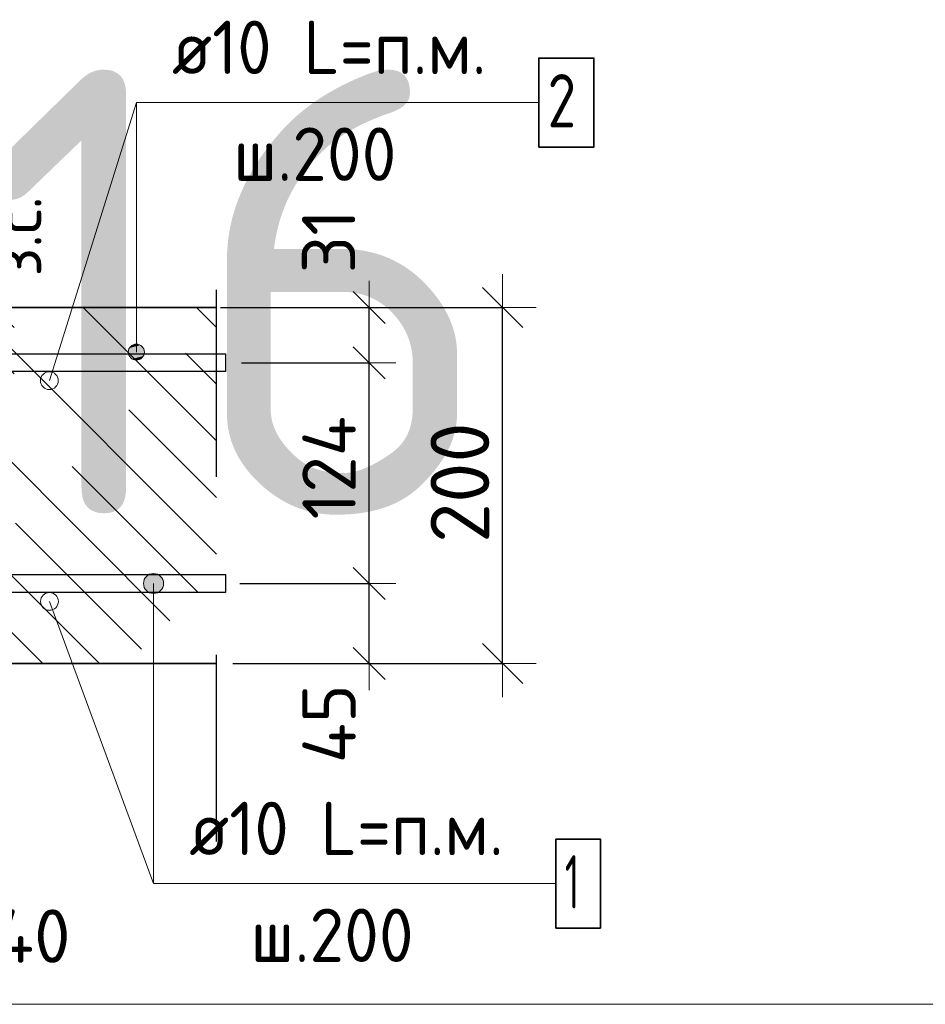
# Model space of a CAD drawing. Header units: metres. Extents: x -38 to 97, y -15 to 21.
# Tile 70 of 89: x 72.578 to 73.087, y 5.272 to 5.825. Entities that reach past the tile are written whole.
import ezdxf

# ---------------------------------------------------------------- set-up
doc = ezdxf.new("R2010")
doc.units = ezdxf.units.M
doc.header["$PDMODE"] = 65
doc.linetypes.add('______4', pattern=[0.135, 0.105, -0.03])
for name, color, linetype, lineweight in [('XR$3$Арм. стержнями верхней зоны', 180, 'Continuous', 35), ('XR$3$Арм. стержнями нижней зоны', 180, 'Continuous', 35), ('XR$3$Арм.стержн. Арматура края', 96, 'Continuous', 35), ('XR$3$Размерная линия (1)', 7, 'Continuous', 13), ('XR$3$Размерная линия_ общее', 7, 'Continuous', 13), ('XR$4$Текст_ примечание', 7, 'Continuous', 13)]:
    doc.layers.add(name, color=color, linetype=linetype, lineweight=lineweight)
doc.styles.add('ISOCPEUR', font='txt')
doc.dimstyles.new('DIMSTYLE_11', dxfattribs={"dimtxt": 0.033, "dimasz": 0.0375, "dimexe": 0, "dimexo": 0, "dimgap": 0.0165, "dimtad": 2, "dimdec": 0, "dimlfac": 1000, "dimrnd": 1, "dimzin": 12, "dimdsep": 46, "dimtxsty": 'ISOCPEUR', "dimblk1": 'ALL_ML_STRICH', "dimblk2": 'ALL_ML_STRICH', "dimsah": 1, "dimcen": 0, "dimclrd": 7, "dimclre": 256, "dimclrt": 7, "dimadec": 0, "dimazin": 0, "dimtfac": 1, "dimtdec": 0, "dimtix": 1, "dimtmove": 2, "dimatfit": 3, "dimfxl": 0, "dimtvp": 1.2, "dimtzin": 0, "dimlwd": 0, "dimlwe": -3, "dimarcsym": 0})
doc.dimstyles.new('DIMSTYLE_12', dxfattribs={"dimtxt": 0.03, "dimasz": 0.03, "dimexe": 0, "dimexo": 0, "dimgap": 0.015, "dimtad": 2, "dimdec": 0, "dimlfac": 1000, "dimrnd": 1, "dimzin": 12, "dimdsep": 46, "dimtxsty": 'ISOCPEUR', "dimblk1": 'ALL_ML_STRICH', "dimblk2": 'ALL_ML_STRICH', "dimsah": 1, "dimcen": 0, "dimclrd": 7, "dimclre": 256, "dimclrt": 7, "dimadec": 0, "dimazin": 0, "dimtfac": 1, "dimtdec": 0, "dimtix": 1, "dimtmove": 2, "dimatfit": 3, "dimfxl": 0, "dimtzin": 0, "dimlwd": 0, "dimlwe": -3, "dimarcsym": 0})
doc.dimstyles.new('DIMSTYLE_14', dxfattribs={"dimtxt": 0.03, "dimasz": 0.03, "dimexe": 0, "dimexo": 0, "dimgap": 0.015, "dimtad": 2, "dimdec": 0, "dimlfac": 1000, "dimrnd": 1, "dimzin": 12, "dimdsep": 46, "dimtxsty": 'ISOCPEUR', "dimblk1": 'ALL_ML_STRICH', "dimblk2": 'ALL_ML_STRICH', "dimsah": 1, "dimcen": 0, "dimclrd": 7, "dimclre": 256, "dimclrt": 7, "dimadec": 0, "dimazin": 0, "dimtfac": 1, "dimtdec": 0, "dimtix": 1, "dimtmove": 2, "dimatfit": 3, "dimfxl": 0, "dimtvp": 1.2, "dimtzin": 0, "dimlwd": 0, "dimlwe": -3, "dimarcsym": 0})
doc.dimstyles.new('DIMSTYLE_8', dxfattribs={"dimtxt": 0.033, "dimasz": 0.0375, "dimexe": 0, "dimexo": 0, "dimgap": 0.0165, "dimtad": 2, "dimdec": 0, "dimlfac": 1000, "dimrnd": 1, "dimzin": 12, "dimdsep": 46, "dimtxsty": 'ISOCPEUR', "dimblk1": 'ALL_ML_STRICH', "dimblk2": 'ALL_ML_STRICH', "dimsah": 1, "dimcen": 0, "dimclrd": 7, "dimclre": 256, "dimclrt": 7, "dimadec": 0, "dimazin": 0, "dimtfac": 1, "dimtdec": 0, "dimtix": 1, "dimtmove": 2, "dimatfit": 3, "dimfxl": 0, "dimtzin": 0, "dimlwd": 0, "dimlwe": -3, "dimarcsym": 0})

# ---------------------------------------------------------------- blocks, each defined once
blk = doc.blocks.new('ALL_ML_STRICH')
at = {"color": 0, "linetype": 'ByBlock', "lineweight": -2}
for p, q in [((0, -0.5), (0, 0.5)), ((-0.3, -0.3), (0.3, 0.3)), ((-1, 0), (0.5, 0))]:
    blk.add_line(p, q, dxfattribs=at)
blk = doc.blocks.new('*D85')
at = {"layer": 'DEFPOINTS', "color": 7, "linetype": 'Continuous', "lineweight": 13, "transparency": 33554687}
for p in [(72.50474, 5.40307), (72.5447, 5.36307), (72.50474, 5.28783)]:
    blk.add_point(p, dxfattribs=at)
at = {"layer": 'XR$3$Размерная линия (1)', "color": 9, "linetype": 'Continuous', "lineweight": -2, "true_color": 0xc7c7c7, "transparency": 33554687}
for p, q in [((72.50474, 5.38307), (72.50474, 5.28783)), ((72.5447, 5.34307), (72.5447, 5.28783))]:
    blk.add_line(p, q, dxfattribs=at)
at = {"layer": 'XR$3$Размерная линия (1)', "color": 7, "linetype": 'Continuous', "lineweight": -2, "transparency": 33554687}
blk.add_line((72.50474, 5.28783), (72.5447, 5.28783), dxfattribs=at)
at = {"layer": 'XR$3$Размерная линия (1)', "color": 7, "linetype": 'Continuous', "lineweight": 13, "transparency": 33554687, "xscale": 0.03, "yscale": 0.03, "zscale": 0.03, "rotation": 180}
blk.add_blockref('ALL_ML_STRICH', (72.50474, 5.28783), dxfattribs=at)
at = {"layer": 'XR$3$Размерная линия (1)', "color": 7, "linetype": 'Continuous', "lineweight": 13, "transparency": 33554687, "xscale": 0.03, "yscale": 0.03, "zscale": 0.03}
blk.add_blockref('ALL_ML_STRICH', (72.5447, 5.28783), dxfattribs=at)
at = {"layer": 'XR$3$Размерная линия (1)', "color": 7, "linetype": 'Continuous', "lineweight": 13, "transparency": 33554687, "insert": (72.58504, 5.31003), "char_height": 0.03, "width": 0.06, "attachment_point": 5, "style": 'ISOCPEUR'}
blk.add_mtext('\\A1;{40}', dxfattribs=at)
blk = doc.blocks.new('*D86')
at = {"layer": 'DEFPOINTS', "color": 7, "linetype": 'Continuous', "lineweight": 13, "transparency": 33554687}
for p in [(72.67772, 5.66307), (72.67772, 5.46307), (72.84927, 5.46307)]:
    blk.add_point(p, dxfattribs=at)
at = {"layer": 'XR$3$Размерная линия_ общее', "color": 253, "linetype": 'Continuous', "lineweight": -2, "true_color": 0xa0a0a0, "transparency": 33554687}
for p, q in [((72.69772, 5.66307), (72.84927, 5.66307)), ((72.69772, 5.46307), (72.84927, 5.46307))]:
    blk.add_line(p, q, dxfattribs=at)
at = {"layer": 'XR$3$Размерная линия_ общее', "color": 7, "linetype": 'Continuous', "lineweight": -2, "transparency": 33554687}
blk.add_line((72.84927, 5.46307), (72.84927, 5.66307), dxfattribs=at)
at = {"layer": 'XR$3$Размерная линия_ общее', "color": 7, "linetype": 'Continuous', "lineweight": 13, "transparency": 33554687, "xscale": 0.0375, "yscale": 0.0375, "zscale": 0.0375}
for p, rotation in [((72.84927, 5.66307), 90), ((72.84927, 5.46307), 270)]:
    blk.add_blockref('ALL_ML_STRICH', p, dxfattribs=dict(at, rotation=rotation))
at = {"layer": 'XR$3$Размерная линия_ общее', "color": 7, "linetype": 'Continuous', "lineweight": 13, "transparency": 33554687, "insert": (72.82527, 5.56472), "char_height": 0.033, "width": 0.099, "attachment_point": 5, "rotation": 90, "style": 'ISOCPEUR'}
blk.add_mtext('\\A1;{200}', dxfattribs=at)
blk = doc.blocks.new('*D148')
at = {"layer": 'DEFPOINTS', "color": 7, "linetype": 'Continuous', "lineweight": 13, "transparency": 33554687}
for p in [(72.52365, 5.66307), (72.52365, 5.63707), (72.56364, 5.63707)]:
    blk.add_point(p, dxfattribs=at)
at = {"layer": 'XR$3$Размерная линия_ общее', "color": 253, "linetype": 'Continuous', "lineweight": -2, "true_color": 0xa0a0a0, "transparency": 33554687}
for p, q in [((72.54365, 5.66307), (72.56364, 5.66307)), ((72.54365, 5.63707), (72.56364, 5.63707))]:
    blk.add_line(p, q, dxfattribs=at)
at = {"layer": 'XR$3$Размерная линия_ общее', "color": 7, "linetype": 'Continuous', "lineweight": -2, "transparency": 33554687}
blk.add_line((72.56364, 5.63707), (72.56364, 5.66307), dxfattribs=at)
at = {"layer": 'XR$3$Размерная линия_ общее', "color": 7, "linetype": 'Continuous', "lineweight": 13, "transparency": 33554687, "xscale": 0.0375, "yscale": 0.0375, "zscale": 0.0375}
for p, rotation in [((72.56364, 5.66307), 90), ((72.56364, 5.63707), 270)]:
    blk.add_blockref('ALL_ML_STRICH', p, dxfattribs=dict(at, rotation=rotation))
at = {"layer": 'XR$3$Размерная линия_ общее', "color": 7, "linetype": 'Continuous', "lineweight": 13, "transparency": 33554687, "insert": (72.56317, 5.68043), "char_height": 0.027, "width": 0.00135, "attachment_point": 1, "rotation": 90, "line_spacing_factor": 0.60241, "style": 'ISOCPEUR'}
blk.add_mtext('з.с.', dxfattribs=at)
at = {"layer": 'XR$3$Размерная линия_ общее', "color": 7, "linetype": 'Continuous', "lineweight": 13, "transparency": 33554687, "insert": (72.53964, 5.70079), "char_height": 0.033, "width": 0.066, "attachment_point": 5, "rotation": 90, "style": 'ISOCPEUR'}
blk.add_mtext('\\A1;{26}', dxfattribs=at)
blk = doc.blocks.new('*D207')
at = {"layer": 'DEFPOINTS', "color": 7, "linetype": 'Continuous', "lineweight": 13, "transparency": 33554687}
for p in [(72.6816, 5.50807), (72.69445, 5.46307), (72.77427, 5.46307)]:
    blk.add_point(p, dxfattribs=at)
at = {"layer": 'XR$3$Размерная линия (1)', "color": 9, "linetype": 'Continuous', "lineweight": -2, "true_color": 0xc7c7c7, "transparency": 33554687}
for p, q in [((72.7016, 5.50807), (72.77427, 5.50807)), ((72.71445, 5.46307), (72.77427, 5.46307))]:
    blk.add_line(p, q, dxfattribs=at)
at = {"layer": 'XR$3$Размерная линия (1)', "color": 7, "linetype": 'Continuous', "lineweight": -2, "transparency": 33554687}
blk.add_line((72.77427, 5.46307), (72.77427, 5.50807), dxfattribs=at)
at = {"layer": 'XR$3$Размерная линия (1)', "color": 7, "linetype": 'Continuous', "lineweight": 13, "transparency": 33554687, "xscale": 0.03, "yscale": 0.03, "zscale": 0.03}
for p, rotation in [((72.77427, 5.50807), 90), ((72.77427, 5.46307), 270)]:
    blk.add_blockref('ALL_ML_STRICH', p, dxfattribs=dict(at, rotation=rotation))
at = {"layer": 'XR$3$Размерная линия (1)', "color": 7, "linetype": 'Continuous', "lineweight": 13, "transparency": 33554687, "insert": (72.75176, 5.42931), "char_height": 0.03, "width": 0.06, "attachment_point": 5, "rotation": 90, "style": 'ISOCPEUR'}
blk.add_mtext('\\A1;{45}', dxfattribs=at)
blk = doc.blocks.new('*D208')
at = {"layer": 'DEFPOINTS', "color": 7, "linetype": 'Continuous', "lineweight": 13, "transparency": 33554687}
for p in [(72.68263, 5.63207), (72.6816, 5.50807), (72.77427, 5.50807)]:
    blk.add_point(p, dxfattribs=at)
at = {"layer": 'XR$3$Размерная линия (1)', "color": 9, "linetype": 'Continuous', "lineweight": -2, "true_color": 0xc7c7c7, "transparency": 33554687}
for p, q in [((72.70263, 5.63207), (72.77427, 5.63207)), ((72.7016, 5.50807), (72.77427, 5.50807))]:
    blk.add_line(p, q, dxfattribs=at)
at = {"layer": 'XR$3$Размерная линия (1)', "color": 7, "linetype": 'Continuous', "lineweight": -2, "transparency": 33554687}
blk.add_line((72.77427, 5.50807), (72.77427, 5.63207), dxfattribs=at)
at = {"layer": 'XR$3$Размерная линия (1)', "color": 7, "linetype": 'Continuous', "lineweight": 13, "transparency": 33554687, "xscale": 0.03, "yscale": 0.03, "zscale": 0.03}
for p, rotation in [((72.77427, 5.63207), 90), ((72.77427, 5.50807), 270)]:
    blk.add_blockref('ALL_ML_STRICH', p, dxfattribs=dict(at, rotation=rotation))
at = {"layer": 'XR$3$Размерная линия (1)', "color": 7, "linetype": 'Continuous', "lineweight": 13, "transparency": 33554687, "insert": (72.75177, 5.57307), "char_height": 0.03, "width": 0.09, "attachment_point": 5, "rotation": 90, "style": 'ISOCPEUR'}
blk.add_mtext('\\A1;{124}', dxfattribs=at)
blk = doc.blocks.new('*D209')
at = {"layer": 'DEFPOINTS', "color": 7, "linetype": 'Continuous', "lineweight": 13, "transparency": 33554687}
for p in [(72.67076, 5.66307), (72.68263, 5.63207), (72.77427, 5.63207)]:
    blk.add_point(p, dxfattribs=at)
at = {"layer": 'XR$3$Размерная линия (1)', "color": 9, "linetype": 'Continuous', "lineweight": -2, "true_color": 0xc7c7c7, "transparency": 33554687}
for p, q in [((72.69076, 5.66307), (72.77427, 5.66307)), ((72.70263, 5.63207), (72.77427, 5.63207))]:
    blk.add_line(p, q, dxfattribs=at)
at = {"layer": 'XR$3$Размерная линия (1)', "color": 7, "linetype": 'Continuous', "lineweight": -2, "transparency": 33554687}
blk.add_line((72.77427, 5.63207), (72.77427, 5.66307), dxfattribs=at)
at = {"layer": 'XR$3$Размерная линия (1)', "color": 7, "linetype": 'Continuous', "lineweight": 13, "transparency": 33554687, "xscale": 0.03, "yscale": 0.03, "zscale": 0.03}
for p, rotation in [((72.77427, 5.66307), 90), ((72.77427, 5.63207), 270)]:
    blk.add_blockref('ALL_ML_STRICH', p, dxfattribs=dict(at, rotation=rotation))
at = {"layer": 'XR$3$Размерная линия (1)', "color": 7, "linetype": 'Continuous', "lineweight": 13, "transparency": 33554687, "insert": (72.75153, 5.70036), "char_height": 0.03, "width": 0.06, "attachment_point": 5, "rotation": 90, "style": 'ISOCPEUR'}
blk.add_mtext('\\A1;{31}', dxfattribs=at)

msp = doc.modelspace()

# ---------------------------------------------------------------- hatches: boundary and pattern name
at = {"linetype": 'Continuous', "lineweight": 25, "transparency": 33554687}
h = msp.add_hatch(dxfattribs=at)
h.set_pattern_fill('__________540', scale=0.015, style=0, pattern_type=2)
h.set_pattern_definition([(135, (0, 0), (-0.031819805, -0.031819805), [0.4, -0.05, 0, -0.05]), (135, (-0.01591, -0.01591), (-0.031819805, -0.031819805), [0.8, -0.1, 0.1, -0.1])])
h.paths.add_polyline_path([(72.5447, 5.66307), (72.5447, 5.46307), (72.68855, 5.46307), (72.68855, 5.66307)], flags=0)
at = {"layer": 'XR$3$Арм. стержнями верхней зоны', "linetype": 'Continuous', "lineweight": 13, "transparency": 33554687}
for points in [[(72.64576, 5.64194), (72.64126, 5.64194), (72.63964, 5.64032)], [(72.64576, 5.64194), (72.63964, 5.64032), (72.64738, 5.64032)], [(72.64126, 5.64194), (72.64576, 5.64194), (72.64351, 5.64257)], [(72.64738, 5.64032), (72.63964, 5.64032), (72.63901, 5.63807)], [(72.64738, 5.64032), (72.63901, 5.63807), (72.64801, 5.63807)], [(72.64801, 5.63807), (72.63901, 5.63807), (72.63964, 5.63582)], [(72.64801, 5.63807), (72.63964, 5.63582), (72.64738, 5.63582)], [(72.64738, 5.63582), (72.63964, 5.63582), (72.64126, 5.6342)], [(72.64738, 5.63582), (72.64126, 5.6342), (72.64576, 5.6342)], [(72.64576, 5.6342), (72.64126, 5.6342), (72.64351, 5.63357)]]:
    msp.add_hatch(color=7, dxfattribs=at).paths.add_polyline_path(points)
at = {"layer": 'XR$3$Арм. стержнями нижней зоны', "linetype": 'Continuous', "lineweight": 13, "transparency": 33554687}
for points in [[(72.64755, 5.50807), (72.6588, 5.50807), (72.65801, 5.51088)], [(72.64755, 5.50807), (72.65801, 5.51088), (72.64833, 5.51088)], [(72.64833, 5.51088), (72.65801, 5.51088), (72.65598, 5.5129)], [(72.64833, 5.51088), (72.65598, 5.5129), (72.65036, 5.5129)], [(72.65036, 5.5129), (72.65598, 5.5129), (72.65317, 5.51369)], [(72.64833, 5.50525), (72.6588, 5.50807), (72.64755, 5.50807)], [(72.64833, 5.50525), (72.65801, 5.50525), (72.6588, 5.50807)], [(72.65036, 5.50323), (72.65801, 5.50525), (72.64833, 5.50525)], [(72.65036, 5.50323), (72.65598, 5.50323), (72.65801, 5.50525)], [(72.65598, 5.50323), (72.65036, 5.50323), (72.65317, 5.50244)]]:
    msp.add_hatch(color=7, dxfattribs=at).paths.add_polyline_path(points)

# ---------------------------------------------------------------- linework, layer by layer
at = {"color": 7, "linetype": 'Continuous', "lineweight": 13, "transparency": 33554687}
for p, q in [((72.59466, 5.62202), (72.64351, 5.77823)), ((72.5947, 5.49802), (72.65317, 5.33949))]:
    msp.add_line(p, q, dxfattribs=at)
at = {"color": 7, "linetype": '______4', "lineweight": 25, "transparency": 33554687}
msp.add_line((72.68855, 5.36307), (72.68855, 5.76307), dxfattribs=at)
at = {"color": 7, "linetype": 'Continuous', "lineweight": 35, "transparency": 33554687}
for p, q in [((72.68855, 5.66307), (72.5447, 5.66307)), ((72.5447, 5.46307), (72.68855, 5.46307))]:
    msp.add_line(p, q, dxfattribs=at)
at = {"color": 7, "linetype": 'Continuous', "lineweight": 13, "transparency": 33554687}
for centre in [(72.59466, 5.62202), (72.5947, 5.49802)]:
    msp.add_circle(centre, 0.005, dxfattribs=at)
at = {"layer": 'XR$3$Арм. стержнями верхней зоны', "color": 7, "linetype": 'Continuous', "lineweight": 13, "transparency": 33554687}
for p, q in [((72.64351, 5.77823), (72.86951, 5.77823)), ((72.64351, 5.77823), (72.64351, 5.63807)), ((72.64351, 5.64257), (72.64351, 5.64257)), ((72.63901, 5.63807), (72.63901, 5.63807)), ((72.64801, 5.63807), (72.64801, 5.63807)), ((72.64351, 5.63357), (72.64351, 5.63357))]:
    msp.add_line(p, q, dxfattribs=at)
at = {"layer": 'XR$3$Арм. стержнями верхней зоны', "color": 7, "linetype": 'Continuous', "lineweight": 35, "transparency": 33554687}
msp.add_lwpolyline([(72.86951, 5.75323), (72.90051, 5.75323), (72.90051, 5.80323), (72.86951, 5.80323), (72.86951, 5.75323)], dxfattribs=at)
at = {"layer": 'XR$3$Арм. стержнями верхней зоны', "color": 4, "linetype": 'Continuous', "lineweight": 25, "transparency": 33554687}
msp.add_lwpolyline([(72.3197, 5.63707), (72.69355, 5.63707), (72.69355, 5.62707), (72.3197, 5.62707), (72.3197, 5.63707)], dxfattribs=at)
at = {"layer": 'XR$3$Арм. стержнями верхней зоны', "color": 7, "linetype": 'Continuous', "lineweight": 13, "transparency": 33554687}
msp.add_circle((72.64351, 5.63807), 0.0045, dxfattribs=at)
at = {"layer": 'XR$3$Арм. стержнями нижней зоны', "color": 7, "linetype": 'Continuous', "lineweight": 13, "transparency": 33554687}
for p, q in [((72.65317, 5.51369), (72.65317, 5.51369)), ((72.64755, 5.50807), (72.64755, 5.50807)), ((72.65317, 5.33949), (72.65317, 5.50807)), ((72.6588, 5.50807), (72.6588, 5.50807)), ((72.65317, 5.50244), (72.65317, 5.50244)), ((72.65317, 5.33949), (72.87917, 5.33949))]:
    msp.add_line(p, q, dxfattribs=at)
at = {"layer": 'XR$3$Арм. стержнями нижней зоны', "color": 4, "linetype": 'Continuous', "lineweight": 25, "transparency": 33554687}
msp.add_lwpolyline([(72.3197, 5.51307), (72.69355, 5.51307), (72.69355, 5.50307), (72.3197, 5.50307), (72.3197, 5.51307)], dxfattribs=at)
at = {"layer": 'XR$3$Арм. стержнями нижней зоны', "color": 7, "linetype": 'Continuous', "lineweight": 35, "transparency": 33554687}
msp.add_lwpolyline([(72.87917, 5.31449), (72.90417, 5.31449), (72.90417, 5.36449), (72.87917, 5.36449), (72.87917, 5.31449)], dxfattribs=at)
at = {"layer": 'XR$3$Арм. стержнями нижней зоны', "color": 7, "linetype": 'Continuous', "lineweight": 13, "transparency": 33554687}
msp.add_circle((72.65317, 5.50807), 0.00563, dxfattribs=at)
at = {"layer": 'XR$3$Арм.стержн. Арматура края', "color": 4, "linetype": 'Continuous', "lineweight": 25, "transparency": 33554687}
for points in [[(72.35299, 5.63707), (72.69355, 5.63707), (72.69355, 5.62707)], [(72.69355, 5.62707), (72.35368, 5.62707)], [(72.35368, 5.51307), (72.69355, 5.51307), (72.69355, 5.50307), (72.35299, 5.50307)]]:
    msp.add_lwpolyline(points, dxfattribs=at)
at = {"layer": 'XR$4$Текст_ примечание', "color": 7, "linetype": 'Continuous', "lineweight": 13, "transparency": 33554687}
msp.add_line((86.41979, 5.27171), (67.91979, 5.27171), dxfattribs=at)

# ---------------------------------------------------------------- texts
at = {"layer": 'XR$3$Арм. стержнями верхней зоны', "color": 7, "linetype": 'Continuous', "lineweight": 25, "transparency": 33554687, "char_height": 0.03, "attachment_point": 7, "style": 'ISOCPEUR'}
for s, insert, width in [('\\W0.94;ø10 L=п.м.', (72.66351, 5.79423), 0.1999832), ('\\W0.78;2', (72.87451, 5.76423), 0.0326407), ('\\W0.95;ш.200 ', (72.69801, 5.73423), 0.1311997)]:
    msp.add_mtext(s, dxfattribs=dict(at, insert=insert, width=width))
at = {"layer": 'XR$3$Арм. стержнями нижней зоны', "color": 7, "linetype": 'Continuous', "lineweight": 25, "transparency": 33554687, "char_height": 0.03, "attachment_point": 7, "style": 'ISOCPEUR'}
for s, insert, width in [('\\W0.94;ø10 L=п.м.', (72.67317, 5.35549), 0.1999832), ('\\W0.56;1', (72.88417, 5.32549), 0.0233333), ('\\W0.95;ш.200 ', (72.70767, 5.29549), 0.1311996)]:
    msp.add_mtext(s, dxfattribs=dict(at, insert=insert, width=width))
at = {"layer": 'XR$4$Текст_ примечание', "color": 7, "linetype": 'Continuous', "lineweight": 35, "transparency": 33554687, "insert": (70.35063, 5.54671), "char_height": 0.25, "width": 2.7437149, "attachment_point": 7, "style": 'ISOCPEUR'}
msp.add_mtext('\\W0.96;ГОСТ 34028-2016', dxfattribs=at)

# ---------------------------------------------------------------- dimensions: what is measured, and where the dimension line sits
at = {"layer": 'XR$3$Размерная линия (1)', "color": 7, "linetype": 'Continuous', "lineweight": 13, "transparency": 33554687}
for base, p1, p2, dimstyle, picture, middle in [((72.77427, 5.66307), (72.70263, 5.63207), (72.69076, 5.66307), 'DIMSTYLE_14', '*D209', (72.75153, 5.70036)), ((72.77427, 5.63207), (72.7016, 5.50807), (72.70263, 5.63207), 'DIMSTYLE_12', '*D208', (72.75177, 5.57307)), ((72.77427, 5.50807), (72.71445, 5.46307), (72.7016, 5.50807), 'DIMSTYLE_14', '*D207', (72.75176, 5.42931))]:
    dim = msp.add_linear_dim(base=base, p1=p1, p2=p2, angle=90, dimstyle=dimstyle, override={"dimpost": '<>', "dimclrd": 7, "dimclre": 9, "dimclrt": 7, "dimlwd": 0, "dimlwe": 65533}, dxfattribs=at)
    dim.commit()
    dim.dimension.update_dxf_attribs({"geometry": picture, "text_midpoint": middle, "dimtype": 160})
dim = msp.add_linear_dim(base=(72.5447, 5.28783), p1=(72.50474, 5.38307), p2=(72.5447, 5.34307), dimstyle='DIMSTYLE_14', override={"dimpost": '<>', "dimclrd": 7, "dimclre": 9, "dimclrt": 7, "dimlwd": 0, "dimlwe": 65533}, dxfattribs=at)
dim.commit()
dim.dimension.update_dxf_attribs({"geometry": '*D85', "text_midpoint": (72.58504, 5.31003), "dimtype": 160})
at = {"layer": 'XR$3$Размерная линия_ общее', "color": 7, "linetype": 'Continuous', "lineweight": 13, "transparency": 33554687}
dim = msp.add_linear_dim(base=(72.56364, 5.66307), p1=(72.54365, 5.63707), p2=(72.54365, 5.66307), angle=90, text='<>\\Xз.с.', dimstyle='DIMSTYLE_11', override={"dimpost": '<>', "dimclrd": 7, "dimclre": 253, "dimclrt": 7, "dimlwd": 0, "dimlwe": 65533}, dxfattribs=at)
dim.commit()
dim.dimension.update_dxf_attribs({"geometry": '*D148', "text_midpoint": (72.53964, 5.70079), "dimtype": 160})
dim = msp.add_linear_dim(base=(72.84927, 5.66307), p1=(72.69772, 5.46307), p2=(72.69772, 5.66307), angle=90, dimstyle='DIMSTYLE_8', override={"dimpost": '<>', "dimclrd": 7, "dimclre": 253, "dimclrt": 7, "dimlwd": 0, "dimlwe": 65533}, dxfattribs=at)
dim.commit()
dim.dimension.update_dxf_attribs({"geometry": '*D86', "text_midpoint": (72.82527, 5.56472), "dimtype": 160})

doc.saveas('drawing.dxf')
